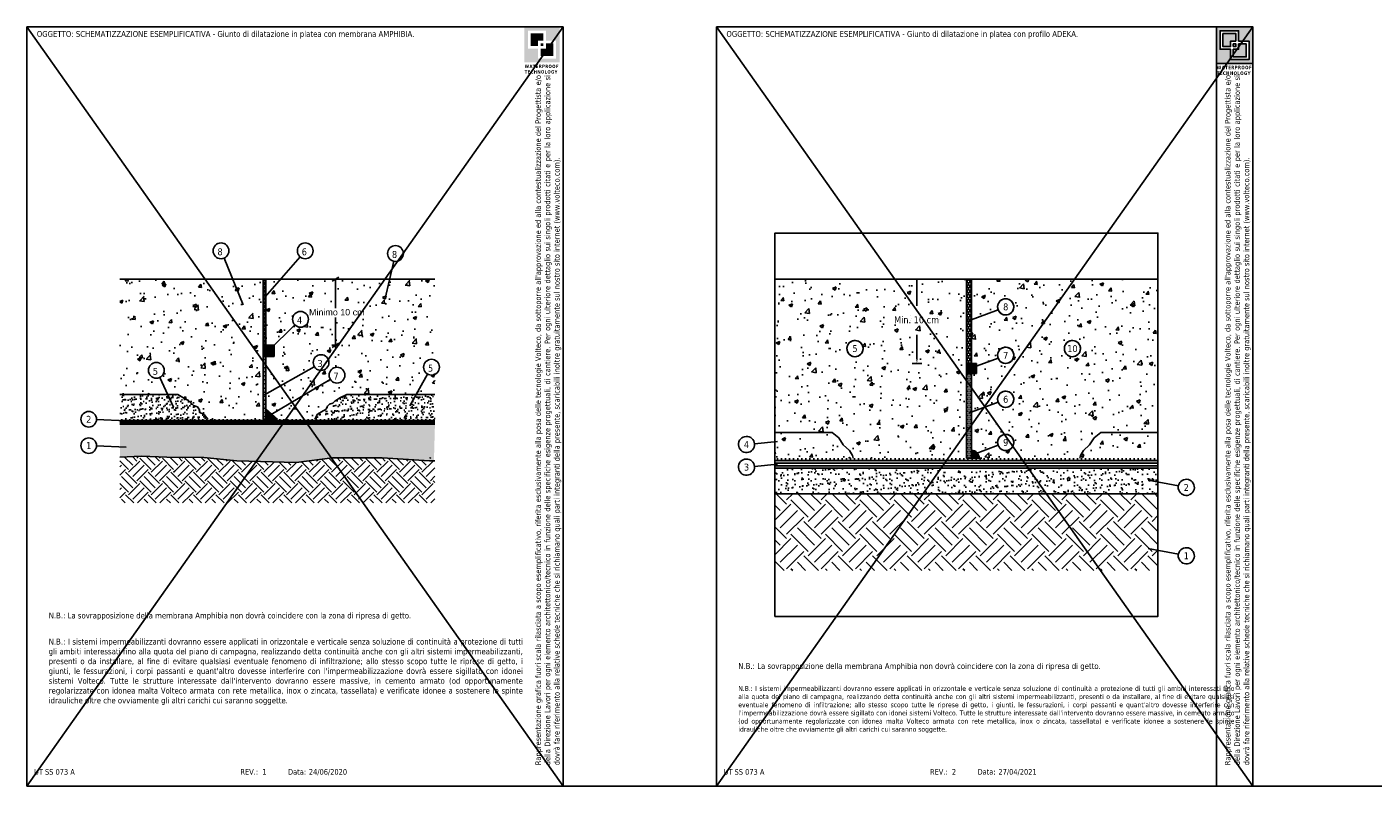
# Model space of a CAD drawing. Header units: millimetres. Extents: x 2746 to 2875, y 1673 to 1707.
# Tile 1 of 3: x 2746 to 2799, y 1673 to 1702. Entities that reach past the tile are written whole.
import ezdxf
from ezdxf.enums import TextEntityAlignment as Align

# ---------------------------------------------------------------- set-up
doc = ezdxf.new("R2010")
doc.units = ezdxf.units.MM
doc.linetypes.add('CONTINUA', pattern=[0])
doc.layers.add('0.4', color=7, linetype='CONTINUA', lineweight=30)
for name, color, linetype in [('109', 7, 'CONTINUA'), ('148', 7, 'CONTINUA'), ('RISULTATO_HIDDEN_____3D_-_2D', 7, 'CONTINUA')]:
    doc.layers.add(name, color=color, linetype=linetype)
doc.layers.add('contorno', color=6, linetype='Continuous', plot=False)
doc.layers.add('nascosto', color=7, linetype='Continuous', lineweight=25, plot=False)
doc.styles.get("Standard").update_dxf_attribs({"font": 'arial.ttf'})
doc.styles.add('tahoma', font='tahoma.ttf', dxfattribs={"height": 0.3})
pattern_1 = [(82.5, (-57139.16065, 10168.48406), (-0.2110519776, 0.1976890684), [0, -0.228, 0, -0.255, 0, -0.24375]), (52.5, (-57139.16065, 10168.48406), (-0.1116206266, 0.4870469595), [0, -0.123, 0, -0.2055, 0, -0.07875]), (12.5, (-57139.29111, 10168.3536), (0.3297043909, 0.3309048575), [0, -0.075, 0, -0.27, 0, -0.3525]), (2.5, (-57139.2911, 10168.3536), (0.2257563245, 0.4119394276), [0, -0.0375, 0, -0.177, 0, -0.2025])]

msp = doc.modelspace()

# ---------------------------------------------------------------- hatches: boundary and pattern name
h = msp.add_hatch(color=252)
h.dxf.hatch_style = 1
h.paths.add_polyline_path([(2766.659, 1702.274), (2765.271, 1702.274), (2765.271, 1700.886), (2766.659, 1700.886)])
h.paths.add_polyline_path([(2765.415, 1701.425), (2765.415, 1702.128), (2766.118, 1702.128), (2766.118, 1701.735), (2766.514, 1701.735), (2766.514, 1701.032), (2765.812, 1701.032), (2765.812, 1701.425)], flags=16)
h.paths.add_polyline_path([(2765.519, 1701.529), (2765.519, 1702.024), (2766.014, 1702.024), (2766.014, 1701.735), (2765.812, 1701.735), (2765.812, 1701.529)], flags=0)
h.paths.add_polyline_path([(2765.915, 1701.425), (2766.118, 1701.425), (2766.118, 1701.631), (2766.41, 1701.631), (2766.41, 1701.136), (2765.915, 1701.136)], flags=0)
h.paths.add_polyline_path([(2765.915, 1701.529), (2765.915, 1701.631), (2766.014, 1701.631), (2766.014, 1701.529)], flags=0)
h.paths.add_polyline_path([(2766.014, 1702.024), (2765.519, 1702.024), (2765.519, 1701.529), (2765.812, 1701.529), (2765.812, 1701.735), (2766.014, 1701.735)], flags=0)
h.paths.add_polyline_path([(2766.014, 1701.631), (2765.915, 1701.631), (2765.915, 1701.529), (2766.014, 1701.529)], flags=0)
h.paths.add_polyline_path([(2766.41, 1701.631), (2766.118, 1701.631), (2766.118, 1701.425), (2765.915, 1701.425), (2765.915, 1701.136), (2766.41, 1701.136)], flags=0)
h = msp.add_hatch(color=252)
h.dxf.hatch_style = 1
h.paths.add_polyline_path([(2766.014, 1702.024), (2765.519, 1702.024), (2765.519, 1701.529), (2765.812, 1701.529), (2765.812, 1701.735), (2766.014, 1701.735)])
h = msp.add_hatch(color=252)
h.dxf.hatch_style = 1
h.paths.add_polyline_path([(2766.014, 1701.631), (2765.915, 1701.631), (2765.915, 1701.529), (2766.014, 1701.529)])
h = msp.add_hatch(color=252)
h.dxf.hatch_style = 1
h.paths.add_polyline_path([(2766.41, 1701.631), (2766.118, 1701.631), (2766.118, 1701.425), (2765.915, 1701.425), (2765.915, 1701.136), (2766.41, 1701.136)])
at = {"linetype": 'CONTINUA'}
h = msp.add_hatch(dxfattribs=at)
h.set_pattern_fill('AR-CONC', color=256, scale=0.2)
h.set_pattern_definition([(50, (-57245.8904, 10167.9027), (1.434520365, -0.12550427), [0.15, -1.65]), (355, (-57245.8904, 10167.9027), (-0.277502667, 1.504384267), [0.12, -1.32]), (100.4514445, (-57245.7708, 10167.8922), (1.157017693, 1.378879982), [0.127480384, -1.402284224]), (46.1842, (-57245.8904, 10168.3027), (2.13448266, -0.33103856), [0.225, -2.475]), (96.6356355, (-57245.7125, 10168.2751), (1.86932389, 1.9482372), [0.191220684, -2.10342752]), (351.184164, (-57245.8904, 10168.3027), (1.86932389, 1.9482372), [0.18, -1.98]), (21, (-57245.6904, 10168.2027), (1.193814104, -0.805237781), [0.15, -1.65]), (326, (-57245.6904, 10168.2027), (0.486630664, 1.45030009), [0.12, -1.32]), (71.4514447, (-57245.5909, 10168.1356), (1.680444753, 0.645062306), [0.12748038, -1.402284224]), (37.5, (-57245.89036, 10167.9027), (0.0243197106, 0.6657877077), [0, -1.304, 0, -1.34, 0, -1.325]), (7.5, (-57245.89036, 10167.9027), (0.526139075, 0.788823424), [0, -0.764, 0, -1.274, 0, -0.505]), (327.5, (-57246.33636, 10167.9027), (1.0676448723, -0.0451097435), [0, -0.5, 0, -1.56, 0, -2.07]), (317.5, (-57246.5364, 10167.9027), (1.166372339, 0.200209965), [0, -0.65, 0, -1.036, 0, -1.47])])
edge = h.paths.add_edge_path()
edge.add_line((2755.047, 1692.405), (2749.44, 1692.405))
edge.add_line((2749.44, 1692.405), (2749.44, 1687.896))
edge.add_line((2749.44, 1687.896), (2751.303, 1687.896))
edge.add_line((2751.303, 1687.896), (2750.996, 1688.558))
edge.add_arc((2750.866, 1688.838), 0.309, 180, 294.8733, ccw=False)
edge.add_arc((2750.866, 1688.838), 0.309, 0, 180, ccw=False)
edge.add_arc((2750.866, 1688.838), 0.309, -65.1267, 0, ccw=False)
edge.add_line((2750.996, 1688.558), (2751.303, 1687.896))
edge.add_line((2751.303, 1687.896), (2751.712, 1687.896))
edge.add_line((2751.712, 1687.896), (2751.967, 1687.741))
edge.add_line((2751.967, 1687.741), (2752.128, 1687.665))
edge.add_line((2752.128, 1687.665), (2752.326, 1687.458))
edge.add_line((2752.326, 1687.458), (2752.475, 1687.412))
edge.add_line((2752.475, 1687.412), (2752.55, 1687.291))
edge.add_line((2752.55, 1687.291), (2752.568, 1687.189))
edge.add_line((2752.568, 1687.189), (2752.735, 1687.105))
edge.add_line((2752.735, 1687.105), (2752.875, 1686.928))
edge.add_line((2752.875, 1686.928), (2755.047, 1686.928))
edge.add_line((2755.047, 1686.928), (2755.047, 1692.405))
h.paths.add_polyline_path([(2755.729, 1692.405), (2755.154, 1692.405), (2755.154, 1691.87)], flags=17)
edge = h.paths.add_edge_path()
edge.add_line((2755.729, 1692.405), (2755.154, 1691.87))
edge.add_line((2755.154, 1691.87), (2755.154, 1689.818))
edge.add_line((2755.154, 1689.818), (2755.478, 1689.818))
edge.add_line((2755.478, 1689.818), (2756.289, 1690.618))
edge.add_arc((2756.509, 1690.835), 0.309, 180, 224.5848, ccw=False)
edge.add_arc((2756.509, 1690.835), 0.309, 0, 180, ccw=False)
edge.add_arc((2756.509, 1690.835), 0.309, 224.5848, 360, ccw=False)
edge.add_line((2756.289, 1690.618), (2755.478, 1689.818))
edge.add_line((2755.478, 1689.818), (2755.478, 1689.386))
edge.add_line((2755.478, 1689.386), (2755.154, 1689.386))
edge.add_line((2755.154, 1689.386), (2755.154, 1687.916))
edge.add_line((2755.154, 1687.916), (2757.051, 1688.982))
edge.add_arc((2757.315, 1689.143), 0.309, 180, 211.3791, ccw=False)
edge.add_arc((2757.315, 1689.143), 0.309, 0, 180, ccw=False)
edge.add_arc((2757.315, 1689.143), 0.309, -148.6209, 0, ccw=False)
edge.add_line((2757.051, 1688.982), (2755.154, 1687.916))
edge.add_line((2755.154, 1687.916), (2755.154, 1687.336))
edge.add_line((2755.154, 1687.336), (2755.391, 1687.124))
edge.add_line((2755.391, 1687.124), (2757.677, 1688.483))
edge.add_arc((2757.937, 1688.649), 0.309, 180, 212.5283, ccw=False)
edge.add_arc((2757.937, 1688.649), 0.309, 0, 180, ccw=False)
edge.add_arc((2757.937, 1688.649), 0.309, -147.4717, 0, ccw=False)
edge.add_line((2757.677, 1688.483), (2755.391, 1687.124))
edge.add_line((2755.391, 1687.124), (2755.611, 1686.928))
edge.add_line((2755.611, 1686.928), (2757.075, 1686.928))
edge.add_line((2757.075, 1686.928), (2757.171, 1687.126))
edge.add_line((2757.171, 1687.126), (2757.4, 1687.257))
edge.add_line((2757.4, 1687.257), (2757.498, 1687.306))
edge.add_line((2757.498, 1687.306), (2757.564, 1687.437))
edge.add_line((2757.564, 1687.437), (2757.646, 1687.519))
edge.add_line((2757.646, 1687.519), (2757.777, 1687.552))
edge.add_line((2757.777, 1687.552), (2757.859, 1687.634))
edge.add_line((2757.859, 1687.634), (2758.055, 1687.765))
edge.add_line((2758.055, 1687.765), (2758.328, 1687.896))
edge.add_line((2758.328, 1687.896), (2761.042, 1687.896))
edge.add_line((2761.042, 1687.896), (2761.487, 1688.692))
edge.add_arc((2761.638, 1688.961), 0.309, 180, 240.7683, ccw=False)
edge.add_arc((2761.638, 1688.961), 0.309, 63.9083, 180, ccw=False)
edge.add_line((2761.774, 1689.239), (2761.774, 1692.405))
edge.add_line((2761.774, 1692.405), (2755.729, 1692.405))
h.paths.add_polyline_path([(2757.877, 1689.818), (2758.009, 1689.901), (2757.877, 1689.818), (2757.877, 1689.818), (2757.877, 1689.818)], flags=16)
edge = h.paths.add_edge_path(flags=17)
edge.add_arc((2761.638, 1688.961), 0.309, 240.7683, 296.0917, ccw=False)
edge.add_line((2761.487, 1688.692), (2761.042, 1687.896))
edge.add_line((2761.042, 1687.896), (2761.774, 1687.896))
edge.add_line((2761.774, 1687.896), (2761.774, 1688.684))
h.paths.add_polyline_path([(2756.78, 1690.852), (2759.079, 1690.852), (2759.079, 1691.367), (2756.78, 1691.367)], flags=17)
h = msp.add_hatch(dxfattribs=at)
h.set_pattern_fill('HONEY', color=256, scale=0.4, angle=90, style=0)
h.set_pattern_definition([(90, (-57139.160652, 10168.484056), (-0.04330127, 0.075), [0.05, -0.1]), (210, (-57139.160652, 10168.484056), (-0.043301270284, -0.074999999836), [0.05, -0.1]), (150, (-57139.160652, 10168.484056), (-0.086602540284, 1.64e-10), [-0.1, 0.05])])
h.paths.add_polyline_path([(2755.154, 1689.818), (2755.154, 1692.405), (2755.047, 1692.405), (2755.047, 1692.12), (2755.047, 1689.818)])
h = msp.add_hatch()
h.set_pattern_fill('AR-CONC', color=256, scale=0.008)
h.set_pattern_definition([(50, (-1513.525, -882.133), (1.45747735, -0.12751268), [0.1524, -1.6764]), (355, (-1513.525, -882.133), (-0.28194737, 1.52845476), [0.12192, -1.34112467]), (100.451445, (-1513.4036, -882.1437), (1.17552998, 1.400942), [0.12952007, -1.42472196]), (46.1842, (-1513.525, -881.7266), (2.1686323, -0.3363386), [0.2286, -2.5146]), (96.63556, (-1513.3443, -881.7547), (1.8992331, 1.979409), [0.1942802, -2.1370849]), (351.18415, (-1513.525, -881.7266), (1.8992331, 1.979409), [0.1828797, -2.0116779]), (21, (-1513.3218, -881.8282), (1.21291513, -0.81812159), [0.1524, -1.6764]), (326, (-1513.3218, -881.8282), (0.49441623, 1.47350373), [0.12192, -1.34112]), (71.451445, (-1513.2207, -881.8964), (1.70733135, 0.65538215), [0.12952007, -1.4247195]), (37.5, (-1513.525, -882.13303), (0.024708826, 0.67644031), [0, -1.324864, 0, -1.36144, 0, -1.3462]), (7.5, (-1513.525, -882.133), (0.5345573, 0.8014446), [0, -0.776224, 0, -1.294384, 0, -0.51308]), (327.5, (-1513.97815, -882.13303), (1.08472476, -0.04582995), [0, -0.508, 0, -1.58496, 0, -2.10312]), (317.5, (-1514.18135, -882.133), (1.18503345, 0.20341193), [0, -0.6604, 0, -1.052576, 0, -1.49352])])
h.paths.add_polyline_path([(2782.583, 1692.409), (2775.083, 1692.409), (2775.083, 1686.409), (2777.324, 1686.409), (2777.583, 1686.2), (2777.758, 1685.92), (2778.002, 1685.699), (2778.12, 1685.504), (2778.147, 1685.409), (2782.583, 1685.409)])
h.paths.add_polyline_path([(2777.905, 1689.689, -1.927188), (2778.327, 1689.392, -0.518891)], flags=16)
h.paths.add_polyline_path([(2790.083, 1692.409), (2782.783, 1692.409), (2782.783, 1690.825), (2783.825, 1691.211, -0.088973), (2783.805, 1691.321, -1.927188), (2784.228, 1691.024, -0.410946), (2783.825, 1691.211), (2782.783, 1690.825), (2782.783, 1689.109), (2782.983, 1689.109), (2782.983, 1689.006), (2783.825, 1689.318, -0.088973), (2783.805, 1689.427, -1.927188), (2784.228, 1689.13, -0.410946), (2783.825, 1689.318), (2782.983, 1689.006), (2782.983, 1688.709), (2782.783, 1688.709), (2782.783, 1687.211), (2783.825, 1687.597, -0.088973), (2783.805, 1687.707, -1.927188), (2784.228, 1687.409, -0.410946), (2783.825, 1687.597), (2782.783, 1687.211), (2782.783, 1685.709, -0.216943), (2783.009, 1685.606), (2783.825, 1685.908, -0.088973), (2783.805, 1686.018, -1.927188), (2784.228, 1685.721, -0.410946), (2783.825, 1685.908), (2783.009, 1685.606, -0.181005), (2783.083, 1685.409), (2783.183, 1685.409), (2787.018, 1685.409), (2787.045, 1685.504), (2787.164, 1685.699), (2787.408, 1685.92), (2787.583, 1686.2), (2787.841, 1686.409), (2790.083, 1686.409)])
h.paths.add_polyline_path([(2786.417, 1689.689, -1.927188), (2786.839, 1689.392, -0.518891)], flags=16)
h.paths.add_polyline_path([(2790.083, 1686.409), (2787.841, 1686.409), (2787.583, 1686.2), (2787.408, 1685.92), (2787.164, 1685.699), (2787.045, 1685.504), (2787.018, 1685.409), (2790.083, 1685.409)], flags=17)
h.paths.add_polyline_path([(2777.758, 1685.92), (2777.583, 1686.2), (2777.324, 1686.409), (2775.083, 1686.409), (2775.083, 1685.409), (2778.147, 1685.409), (2778.12, 1685.504), (2778.002, 1685.699)], flags=17)
h.paths.add_polyline_path([(2778.049, 1689.479), (2778.392, 1689.479), (2778.392, 1689.9), (2778.049, 1689.9)], flags=8)
h.paths.add_polyline_path([(2779.655, 1690.609), (2781.607, 1690.609), (2781.607, 1691.031), (2779.655, 1691.031)], flags=24)
h.paths.add_polyline_path([(2786.561, 1689.479), (2786.904, 1689.479), (2786.904, 1689.9), (2786.561, 1689.9)], flags=8)
h = msp.add_hatch(dxfattribs=at)
h.set_pattern_fill('HONEY', color=256, scale=0.02, angle=90, style=0)
h.set_pattern_definition([(90, (-1513.525016, -882.133033), (-0.0549926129, 0.09525), [0.0635, -0.127]), (210, (-1513.525016, -882.133033), (-0.05499261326, -0.0952499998), [0.0635, -0.127]), (150, (-1513.525016, -882.133033), (-0.10998522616, 2e-10), [-0.127, 0.0635])])
h.paths.add_polyline_path([(2782.783, 1692.409), (2782.583, 1692.409), (2782.583, 1689.109), (2782.783, 1689.109)])
h = msp.add_hatch(color=8, dxfattribs=at)
h.dxf.hatch_style = 1
h.paths.add_polyline_path([(2755.047, 1689.386), (2755.478, 1689.386), (2755.478, 1689.818), (2755.047, 1689.818)])
h = msp.add_hatch()
h.set_pattern_fill('DOTS', color=256, scale=0.8)
h.paths.add_polyline_path([(2755.287, 1689.386), (2755.047, 1689.386), (2755.047, 1686.928), (2755.287, 1686.928)])
h = msp.add_hatch()
h.set_pattern_fill('DOTS', color=256, scale=0.05)
h.paths.add_polyline_path([(2755.154, 1686.928), (2755.154, 1689.386), (2755.047, 1689.386), (2755.047, 1686.928)])
h = msp.add_hatch(color=4)
h.dxf.hatch_style = 1
h.paths.add_polyline_path([(2755.154, 1686.928), (2755.154, 1689.386), (2755.047, 1689.386), (2755.047, 1686.928)])
h = msp.add_hatch(color=8)
h.dxf.hatch_style = 1
h.paths.add_polyline_path([(2782.983, 1689.109), (2782.583, 1689.109), (2782.583, 1688.709), (2782.983, 1688.709)])
h = msp.add_hatch(color=4)
h.dxf.hatch_style = 1
h.paths.add_polyline_path([(2782.783, 1688.709), (2782.583, 1688.709), (2782.583, 1685.409), (2782.783, 1685.409)])
h = msp.add_hatch()
h.set_pattern_fill('DOTS', color=256, scale=0.05)
h.set_pattern_definition([(0, (-1513.525016, -882.13303), (0.0396875, 0.079375), [0, -0.079375])])
h.paths.add_polyline_path([(2782.783, 1688.709), (2782.583, 1688.709), (2782.583, 1685.409), (2782.783, 1685.409)])
h = msp.add_hatch(dxfattribs=at)
h.set_pattern_fill('AR-SAND', color=256, scale=0.15, angle=45, style=0)
h.set_pattern_definition(pattern_1)
h.paths.add_polyline_path([(2749.44, 1687.896), (2749.44, 1686.928), (2752.875, 1686.928), (2752.735, 1687.105), (2752.568, 1687.189), (2752.55, 1687.291), (2752.475, 1687.412), (2752.326, 1687.458), (2752.128, 1687.665), (2751.967, 1687.741), (2751.712, 1687.896)])
h = msp.add_hatch(dxfattribs=at)
h.set_pattern_fill('AR-SAND', color=256, scale=0.15, angle=45, style=0)
h.set_pattern_definition(pattern_1)
h.paths.add_polyline_path([(2761.774, 1686.928), (2761.774, 1687.896), (2758.328, 1687.896), (2758.055, 1687.765), (2757.859, 1687.634), (2757.777, 1687.552), (2757.646, 1687.519), (2757.564, 1687.437), (2757.498, 1687.306), (2757.4, 1687.257), (2757.171, 1687.126), (2757.075, 1686.928)])
at = {"linetype": 'CONTINUA', "true_color": 0xf8991e}
h = msp.add_hatch(color=30, dxfattribs=at)
h.dxf.hatch_style = 1
h.paths.add_polyline_path([(2755.154, 1687.336), (2755.154, 1686.928), (2755.611, 1686.928)])
h = msp.add_hatch()
h.set_pattern_fill('LINE', color=256, scale=0.05, angle=90)
h.set_pattern_definition([(90, (24.56625, 0.49789), (-0.15875, 1e-17), [])])
h.paths.add_polyline_path([(2761.774, 1686.928), (2755.047, 1686.928), (2749.44, 1686.928), (2749.44, 1686.878), (2761.774, 1686.878)])
h = msp.add_hatch(color=4)
h.dxf.hatch_style = 1
h.paths.add_polyline_path([(2761.774, 1686.878), (2749.44, 1686.878), (2749.44, 1686.828), (2761.774, 1686.828)])
h.paths.add_polyline_path([(2761.774, 1686.778), (2749.44, 1686.778), (2749.44, 1686.728), (2761.774, 1686.728)])
h = msp.add_hatch()
h.set_pattern_fill('AR-SAND', color=256, scale=0.15, style=0)
h.set_pattern_definition([(37.5, (-57139.16065, 10168.48406), (-0.0094490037, 0.28902356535), [0, -0.228, 0, -0.255, 0, -0.24375]), (7.5, (-57139.16065, 10168.48406), (0.2654665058, 0.4233219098), [0, -0.123, 0, -0.2055, 0, -0.07875]), (327.5, (-57139.34515, 10168.48406), (0.4671212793, 0.000848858), [0, -0.075, 0, -0.27, 0, -0.3525]), (317.5, (-57139.34515, 10168.48406), (0.4509189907, 0.1316513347), [0, -0.0375, 0, -0.177, 0, -0.2025])])
h.paths.add_polyline_path([(2761.774, 1686.728), (2755.305, 1686.728), (2750.407, 1686.728), (2751.255, 1685.44), (2751.271, 1685.44), (2752.722, 1685.433), (2754.018, 1685.299), (2756.336, 1685.235), (2757.766, 1685.411), (2759.704, 1685.411), (2761.564, 1685.299), (2761.734, 1685.3)])
edge = h.paths.add_edge_path(flags=16)
edge.add_arc((2761.589, 1685.41), 0.00862, 0, 360)
h.paths.add_polyline_path([(2750.407, 1686.728), (2749.44, 1686.728), (2749.44, 1685.448), (2750.284, 1685.482), (2751.255, 1685.44)])
at = {"true_color": 0xf8991e}
h = msp.add_hatch(color=30, dxfattribs=at)
h.dxf.hatch_style = 1
h.paths.add_polyline_path([(2782.783, 1685.709), (2782.783, 1685.409), (2783.083, 1685.409, 0.414214)])
at = {"linetype": 'CONTINUA'}
h = msp.add_hatch(dxfattribs=at)
h.set_pattern_fill('EARTH', color=8, scale=2.5, angle=45, style=0)
h.set_pattern_definition([(45, (-57162.16846, 10168.91415), (6e-17, 0.8838834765), [0.625, -0.625]), (45, (-57162.3342, 10169.0799), (6e-17, 0.8838834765), [0.625, -0.625]), (45, (-57162.4999, 10169.2456), (6e-17, 0.8838834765), [0.625, -0.625]), (135, (-57162.4999, 10169.3561), (-0.8838834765, 1e-16), [0.625, -0.625]), (135, (-57162.3342, 10169.5218), (-0.8838834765, 1e-16), [0.625, -0.625]), (135, (-57162.16846, 10169.68755), (-0.8838834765, 1e-16), [0.625, -0.625])])
h.paths.add_polyline_path([(2751.255, 1685.44), (2750.284, 1685.482), (2749.44, 1685.448), (2749.434, 1683.649), (2752.373, 1683.649)])
h.paths.add_polyline_path([(2756.212, 1685.239), (2754.018, 1685.299), (2752.722, 1685.433), (2751.256, 1685.44), (2752.373, 1683.649), (2756.838, 1683.649)])
h.paths.add_polyline_path([(2758.233, 1685.411), (2757.766, 1685.411), (2756.336, 1685.235), (2756.212, 1685.239), (2756.838, 1683.649), (2759.351, 1683.649)])
h.paths.add_polyline_path([(2761.774, 1685.301), (2761.564, 1685.299), (2759.704, 1685.411), (2758.233, 1685.411), (2759.351, 1683.649), (2761.774, 1683.649)])
h = msp.add_hatch()
h.set_pattern_fill('LINE', color=256, scale=0.05, angle=90)
h.set_pattern_definition([(90, (-1455.50465, -880.99147), (-0.15875, 1e-17), [])])
h.paths.add_polyline_path([(2790.083, 1685.409), (2775.083, 1685.409), (2775.083, 1685.309), (2790.083, 1685.309)])
h = msp.add_hatch(color=4)
h.dxf.hatch_style = 1
h.paths.add_polyline_path([(2790.083, 1685.309), (2775.083, 1685.309), (2775.083, 1685.209), (2790.083, 1685.209)])
h.paths.add_polyline_path([(2790.083, 1685.109), (2775.083, 1685.109), (2775.083, 1685.009), (2790.083, 1685.009)])
h = msp.add_hatch()
h.set_pattern_fill('AR-SAND', color=256, scale=0.008)
h.set_pattern_definition([(37.5, (-1455.50465, -880.99147), (-0.01280025, 0.39153059), [0, -0.308864, 0, -0.34544, 0, -0.3302]), (7.5, (-1455.50465, -880.99147), (0.359618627, 0.57346008), [0, -0.166624, 0, -0.278384, 0, -0.10668]), (327.5, (-1455.7546, -880.99147), (0.632793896, 0.001149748), [0, -0.1016, 0, -0.36576, 0, -0.47752]), (317.5, (-1455.7546, -880.99147), (0.61084516, 0.17834346), [0, -0.0508, 0, -0.239776, 0, -0.27432])])
h.paths.add_polyline_path([(2790.083, 1685.009), (2775.083, 1685.009), (2775.083, 1684.009), (2790.083, 1684.009)])
h = msp.add_hatch(dxfattribs=at)
h.set_pattern_fill('EARTH', color=8, scale=0.15, angle=45, style=0)
h.set_pattern_definition([(45, (-1455.5047, -880.9915), (0, 1.34703842), [0.9525, -0.9525]), (45, (-1455.7572, -880.7389), (0, 1.34703842), [0.9525, -0.9525]), (45, (-1456.0098, -880.4863), (0, 1.34703842), [0.9525, -0.9525]), (135, (-1456.0098, -880.31795), (-1.34703842, 0), [0.9525, -0.9525]), (135, (-1455.7572, -880.0654), (-1.34703842, 0), [0.9525, -0.9525]), (135, (-1455.5047, -879.8128), (-1.34703842, 0), [0.9525, -0.9525])])
h.paths.add_polyline_path([(2790.083, 1684.009), (2775.083, 1684.009), (2775.083, 1681.009), (2790.083, 1681.009)])
at = {"layer": '0.4'}
h = msp.add_hatch(color=252, dxfattribs=at)
h.dxf.hatch_style = 1
h.paths.add_polyline_path([(2793.798, 1702.274), (2792.368, 1702.274), (2792.368, 1700.844), (2793.798, 1700.844)])
h.paths.add_polyline_path([(2792.517, 1702.123), (2793.241, 1702.123), (2793.241, 1701.718), (2793.649, 1701.718), (2793.649, 1700.995), (2792.925, 1700.995), (2792.925, 1701.4), (2792.517, 1701.4)], flags=16)
h.paths.add_polyline_path([(2792.624, 1702.016), (2793.134, 1702.016), (2793.134, 1701.718), (2792.925, 1701.718), (2792.925, 1701.507), (2792.624, 1701.507)], flags=0)
h.paths.add_polyline_path([(2793.032, 1701.611), (2793.134, 1701.611), (2793.134, 1701.507), (2793.032, 1701.507)], flags=0)
h.paths.add_polyline_path([(2793.032, 1701.4), (2793.241, 1701.4), (2793.241, 1701.611), (2793.542, 1701.611), (2793.542, 1701.102), (2793.032, 1701.102)], flags=0)
h.paths.add_polyline_path([(2793.134, 1702.016), (2792.624, 1702.016), (2792.624, 1701.507), (2792.925, 1701.507), (2792.925, 1701.718), (2793.134, 1701.718)], flags=0)
h.paths.add_polyline_path([(2793.134, 1701.611), (2793.032, 1701.611), (2793.032, 1701.507), (2793.134, 1701.507)], flags=0)
h.paths.add_polyline_path([(2793.542, 1701.611), (2793.241, 1701.611), (2793.241, 1701.4), (2793.032, 1701.4), (2793.032, 1701.102), (2793.542, 1701.102)], flags=0)
h = msp.add_hatch(color=252, dxfattribs=at)
h.dxf.hatch_style = 1
h.paths.add_polyline_path([(2793.134, 1702.016), (2792.624, 1702.016), (2792.624, 1701.507), (2792.925, 1701.507), (2792.925, 1701.718), (2793.134, 1701.718)])
h.paths.add_polyline_path([(2793.134, 1701.611), (2793.032, 1701.611), (2793.032, 1701.507), (2793.134, 1701.507)], flags=17)
h.paths.add_polyline_path([(2793.542, 1701.611), (2793.241, 1701.611), (2793.241, 1701.4), (2793.032, 1701.4), (2793.032, 1701.102), (2793.542, 1701.102)])

# ---------------------------------------------------------------- linework, layer by layer
at = {"linetype": 'CONTINUA'}
for p, q in [((2758.009, 1692.489), (2757.877, 1692.405)), ((2756.054, 1692.405), (2758.371, 1692.405)), ((2757.877, 1692.405), (2757.745, 1692.322)), ((2757.877, 1692.405), (2757.877, 1691.269)), ((2781.284, 1692.409), (2780.465, 1692.409)), ((2780.645, 1691.358), (2780.645, 1692.409)), ((2757.877, 1689.712), (2757.877, 1690.9)), ((2755.047, 1689.818), (2755.047, 1689.386)), ((2757.732, 1689.818), (2758.022, 1689.818)), ((2757.877, 1689.818), (2757.745, 1689.735)), ((2758.009, 1689.901), (2757.877, 1689.818)), ((2780.645, 1689.289), (2780.645, 1690.232)), ((2780.841, 1689.109), (2780.465, 1689.109)), ((2750.996, 1688.558), (2751.535, 1687.395)), ((2757.677, 1688.483), (2755.302, 1687.071)), ((2761.487, 1688.692), (2760.792, 1687.45)), ((2751.712, 1687.896), (2749.44, 1687.896)), ((2757.859, 1687.634), (2758.055, 1687.765)), ((2758.055, 1687.765), (2758.328, 1687.896)), ((2761.774, 1687.896), (2758.328, 1687.896)), ((2755.154, 1687.336), (2755.611, 1686.928)), ((2757.171, 1687.126), (2757.4, 1687.257)), ((2757.4, 1687.257), (2757.498, 1687.306)), ((2757.498, 1687.306), (2757.564, 1687.437)), ((2757.564, 1687.437), (2757.646, 1687.519)), ((2757.646, 1687.519), (2757.777, 1687.552)), ((2757.777, 1687.552), (2757.859, 1687.634)), ((2757.075, 1686.928), (2757.171, 1687.126))]:
    msp.add_line(p, q, dxfattribs=at)
for p, q in [((2755.154, 1689.818), (2755.154, 1692.405)), ((2775.083, 1692.409), (2790.083, 1692.409)), ((2782.583, 1692.409), (2782.583, 1685.409)), ((2782.783, 1692.409), (2782.783, 1689.109)), ((2783.825, 1691.211), (2782.664, 1690.781)), ((2783.825, 1689.318), (2782.86, 1688.96)), ((2782.983, 1689.109), (2782.583, 1689.109)), ((2782.983, 1688.709), (2782.983, 1689.109)), ((2782.583, 1688.709), (2782.983, 1688.709)), ((2782.783, 1688.709), (2782.783, 1685.409)), ((2783.825, 1687.597), (2782.664, 1687.167)), ((2748.523, 1686.913), (2749.687, 1686.861)), ((2777.324, 1686.409), (2775.083, 1686.409)), ((2777.583, 1686.2), (2777.324, 1686.409)), ((2777.758, 1685.92), (2777.583, 1686.2)), ((2787.408, 1685.92), (2787.583, 1686.2)), ((2787.583, 1686.2), (2787.841, 1686.409)), ((2787.841, 1686.409), (2790.083, 1686.409)), ((2748.523, 1685.88), (2749.687, 1685.828)), ((2774.287, 1685.968), (2775.192, 1686.054)), ((2778.002, 1685.699), (2777.758, 1685.92)), ((2778.12, 1685.504), (2778.002, 1685.699)), ((2783.825, 1685.908), (2782.86, 1685.551)), ((2787.045, 1685.504), (2787.164, 1685.699)), ((2787.164, 1685.699), (2787.408, 1685.92)), ((2774.287, 1685.083), (2775.192, 1685.169)), ((2775.083, 1685.309), (2790.083, 1685.309)), ((2775.083, 1685.209), (2790.083, 1685.209)), ((2775.083, 1685.109), (2790.083, 1685.109)), ((2778.147, 1685.409), (2778.12, 1685.504)), ((2783.183, 1685.409), (2782.583, 1685.409)), ((2787.018, 1685.409), (2787.045, 1685.504)), ((2775.083, 1685.009), (2790.083, 1685.009)), ((2790.882, 1684.32), (2789.7, 1684.548)), ((2775.083, 1684.009), (2790.083, 1684.009)), ((2790.882, 1681.643), (2789.7, 1681.871))]:
    msp.add_line(p, q)
at = {"color": 4}
for p, q in [((2755.047, 1689.386), (2755.262, 1689.386)), ((2766.798, 1672.574), (2772.798, 1672.574)), ((2793.798, 1672.574), (2799.798, 1672.574))]:
    msp.add_line(p, q, dxfattribs=at)
at = {"linetype": 'CONTINUA'}
msp.add_lwpolyline([(2752.875, 1686.928), (2752.735, 1687.105), (2752.568, 1687.189), (2752.55, 1687.291), (2752.475, 1687.412), (2752.326, 1687.458), (2752.128, 1687.665), (2751.967, 1687.741), (2751.712, 1687.896)], dxfattribs=at)
for centre in [(2753.397, 1693.514), (2756.695, 1693.513), (2760.227, 1693.41), (2756.509, 1690.835), (2756.509, 1690.835), (2757.315, 1689.143), (2757.315, 1689.143), (2761.638, 1688.961), (2761.638, 1688.961), (2750.866, 1688.838), (2750.866, 1688.838), (2757.937, 1688.649), (2757.937, 1688.649)]:
    msp.add_circle(centre, 0.309, dxfattribs=at)
for centre in [(2784.121, 1691.321), (2778.221, 1689.689), (2786.733, 1689.689), (2784.121, 1689.427), (2784.121, 1687.707), (2784.121, 1686.018)]:
    msp.add_circle(centre, 0.316)
msp.add_arc((2782.783, 1685.409), 0.3, 0, 90)
for points in [[(2757.877, 1692.405), (2757.877, 1692.405), (2757.877, 1692.405)], [(2780.615, 1692.229), (2780.675, 1692.229), (2780.645, 1692.409)], [(2757.877, 1689.818), (2757.877, 1689.818), (2757.877, 1689.818)], [(2780.615, 1689.289), (2780.675, 1689.289), (2780.645, 1689.109)]]:
    msp.add_solid(points, dxfattribs=at)
at = {"layer": '109', "color": 7, "linetype": 'CONTINUA'}
for centre in [(2748.219, 1686.926), (2748.219, 1685.893)]:
    msp.add_circle(centre, 0.304, dxfattribs=at)
at = {"layer": '148', "color": 7}
for p, q in [((2753.515, 1693.228), (2754.27, 1691.4)), ((2756.492, 1693.28), (2755.129, 1691.717)), ((2760.159, 1693.108), (2759.83, 1691.655)), ((2755.047, 1692.405), (2749.44, 1692.405)), ((2755.047, 1686.928), (2755.047, 1692.405)), ((2755.047, 1692.405), (2755.219, 1692.405)), ((2755.047, 1692.405), (2755.047, 1692.12)), ((2761.774, 1692.405), (2755.219, 1692.405)), ((2756.289, 1690.618), (2755.275, 1689.618)), ((2755.047, 1689.386), (2755.047, 1689.818)), ((2755.047, 1689.818), (2755.047, 1689.386)), ((2755.047, 1689.818), (2755.478, 1689.818)), ((2755.478, 1689.818), (2755.047, 1689.818)), ((2755.478, 1689.818), (2755.478, 1689.386)), ((2755.478, 1689.386), (2755.478, 1689.818)), ((2755.478, 1689.386), (2755.047, 1689.386)), ((2755.047, 1689.386), (2755.478, 1689.386)), ((2755.154, 1686.928), (2755.154, 1689.386)), ((2757.051, 1688.982), (2755.098, 1687.884)), ((2761.774, 1686.878), (2749.44, 1686.878)), ((2761.774, 1686.828), (2749.44, 1686.828)), ((2761.774, 1686.778), (2749.44, 1686.778)), ((2749.44, 1686.728), (2761.774, 1686.728)), ((2755.611, 1686.928), (2755.047, 1686.928)), ((2749.44, 1685.448), (2750.284, 1685.482)), ((2750.284, 1685.482), (2751.271, 1685.44)), ((2751.271, 1685.44), (2752.722, 1685.433)), ((2752.722, 1685.433), (2754.018, 1685.299)), ((2754.018, 1685.299), (2756.336, 1685.235)), ((2756.336, 1685.235), (2757.766, 1685.411)), ((2757.766, 1685.411), (2759.704, 1685.411)), ((2759.704, 1685.411), (2761.564, 1685.299)), ((2761.564, 1685.299), (2761.774, 1685.301))]:
    msp.add_line(p, q, dxfattribs=at)
msp.add_circle((2761.589, 1685.41), 0.00863, dxfattribs=at)
at = {"layer": 'contorno', "color": 3}
msp.add_line((2792.368, 1700.844), (2792.368, 1672.574), dxfattribs=at)
for points in [[(2792.368, 1702.274), (2793.798, 1702.274), (2793.798, 1700.844), (2792.368, 1700.844)], [(2775.083, 1679.209), (2790.083, 1679.209), (2790.083, 1694.209), (2775.083, 1694.209)], [(2775.083, 1679.209), (2790.083, 1679.209), (2790.083, 1694.209), (2775.083, 1694.209)]]:
    msp.add_lwpolyline(points, close=True, dxfattribs=at)
at = {"layer": 'contorno', "color": 3, "linetype": 'CONTINUA'}
for points in [[(2793.241, 1701.718), (2793.649, 1701.718), (2793.649, 1700.995), (2792.925, 1700.995), (2792.925, 1701.4), (2792.517, 1701.4), (2792.517, 1702.123), (2793.241, 1702.123)], [(2793.134, 1701.718), (2793.134, 1702.016), (2792.624, 1702.016), (2792.624, 1701.507), (2792.925, 1701.507), (2792.925, 1701.718)], [(2793.032, 1701.507), (2793.032, 1701.611), (2793.134, 1701.611), (2793.134, 1701.507)], [(2793.032, 1701.4), (2793.241, 1701.4), (2793.241, 1701.611), (2793.542, 1701.611), (2793.542, 1701.102), (2793.032, 1701.102)]]:
    msp.add_lwpolyline(points, close=True, dxfattribs=at)
at = {"layer": 'nascosto', "color": 1, "linetype": 'CONTINUA'}
for p, q in [((2745.798, 1702.274), (2745.798, 1672.574)), ((2766.798, 1702.274), (2745.798, 1702.274)), ((2766.798, 1672.574), (2745.798, 1702.274)), ((2745.798, 1672.574), (2766.798, 1702.274)), ((2760.798, 1702.274), (2766.798, 1702.274)), ((2766.798, 1672.574), (2766.798, 1702.274)), ((2772.798, 1702.274), (2772.798, 1672.574)), ((2793.798, 1702.274), (2772.798, 1702.274)), ((2793.798, 1672.574), (2772.798, 1702.274)), ((2772.798, 1672.574), (2793.798, 1702.274)), ((2793.798, 1672.574), (2793.798, 1702.274)), ((2745.798, 1672.574), (2766.798, 1672.574)), ((2772.798, 1672.574), (2793.798, 1672.574))]:
    msp.add_line(p, q, dxfattribs=at)
at = {"layer": 'RISULTATO_HIDDEN_____3D_-_2D', "color": 7, "linetype": 'CONTINUA'}
for centre, start, end in [((2784.121, 1691.321), 289.6975, 289.0694), ((2778.221, 1689.689), 289.6975, 289.0694), ((2786.733, 1689.689), 289.6975, 289.0694), ((2784.121, 1689.427), 289.6975, 289.0694), ((2784.121, 1687.707), 289.6975, 289.0694), ((2773.973, 1685.938), 250.9306, 250.3025), ((2784.121, 1686.018), 289.6975, 289.0694), ((2773.973, 1685.053), 250.9306, 250.3025), ((2791.193, 1684.26), 289.6975, 289.0694), ((2791.193, 1681.583), 289.6975, 289.0694)]:
    msp.add_arc(centre, 0.316, start, end, dxfattribs=at)

# ---------------------------------------------------------------- texts
at = {"style": 'tahoma'}
for s, p in [('UT SS 073 A', (2746.075, 1673.239)), ('REV.:', (2754.156, 1673.239)), (' 1', (2754.932, 1673.239)), ('Data:', (2756.019, 1673.239)), ('24/06/2020', (2756.837, 1673.239)), ('UT SS 073 A', (2773.075, 1673.239)), ('REV.:', (2781.156, 1673.239)), (' 2', (2781.932, 1673.239)), ('Data:', (2783.019, 1673.239)), ('27/04/2021', (2783.837, 1673.239))]:
    msp.add_text(s, height=0.22, rotation=0.0017, dxfattribs=at).set_placement(p, align=Align.TOP_LEFT)
at = {"char_height": 0.23, "attachment_point": 1, "style": 'tahoma'}
for s, insert in [('\\pxa0.83333,sm1.15;OGGETTO: SCHEMATIZZAZIONE ESEMPLIFICATIVA - Giunto di dilatazione in platea con membrana AMPHIBIA.', (2746.185, 1702.116)), ('\\pxa0.83333,sm1.15;OGGETTO: SCHEMATIZZAZIONE ESEMPLIFICATIVA - Giunto di dilatazione in platea con profilo ADEKA.', (2773.185, 1702.116))]:
    msp.add_mtext_dynamic_manual_height_columns(s, width=19.87543, gutter_width=0, heights=[2.721], dxfattribs=dict(at, insert=insert))
at = {"color": 252, "attachment_point": 1, "style": 'tahoma'}
for insert, char_height in [((2765.288, 1700.799), 0.13017), ((2792.386, 1700.755), 0.13409)]:
    msp.add_mtext_dynamic_manual_height_columns('{\\fTahoma|b1|i0|c0|p34;\\T1.1;WATERPROOF TECHNOLOGY}', width=1.63687, gutter_width=12.5, heights=[0], dxfattribs=dict(at, insert=insert, char_height=char_height))
at = {"char_height": 0.22, "attachment_point": 1, "rotation": 90, "style": 'tahoma'}
for insert in [(2765.702, 1673.389), (2792.702, 1673.389)]:
    msp.add_mtext_dynamic_manual_height_columns("\\pxqj;Rappresentazione grafica fuori scala rilasciata a scopo esemplificativo, riferita esclusivamente alla posa delle tecnologie Volteco, da sottoporre all'approvazione ed alla contestualizzazione del Progettista e/o della Direzione Lavori per ogni elemento architettonico/tecnico in funzione delle specifiche esigenze progettuali, di cantiere. Per ogni ulteriore dettaglio sui singoli prodotti citati e per la loro applicazione si dovrà fare riferimento alla relative schede tecniche che si richiamano quali parti integranti della presente, scaricabili inoltre gratuitamente sul nostro sito internet (www.volteco.com).", width=26.9233, gutter_width=0, heights=[3.545], dxfattribs=dict(at, insert=insert))
at = {"linetype": 'CONTINUA', "insert": (2757.931, 1691.111), "char_height": 0.25, "attachment_point": 5}
msp.add_mtext('Minimo 10 cm', dxfattribs=at)
at = {"char_height": 0.23, "width": 18.51096, "attachment_point": 1, "style": 'tahoma'}
for s, insert in [('\\pxqj;N.B.: La sovrapposizione della membrana Amphibia non dovrà coincidere con la zona di ripresa di getto.', (2746.65, 1679.362)), ("\\pxqj;N.B.: I sistemi impermeabilizzanti dovranno essere applicati in orizzontale e verticale senza soluzione di continuità a protezione di tutti gli ambiti interessati fino alla quota del piano di campagna, realizzando detta continuità anche con gli altri sistemi impermeabilizzanti, presenti o da installare, al fine di evitare qualsiasi eventuale fenomeno di infiltrazione; allo stesso scopo tutte le riprese di getto, i giunti, le fessurazioni, i corpi passanti e quant'altro dovesse interferire con l'impermeabilizzazione dovrà essere sigillato con idonei sistemi Volteco. Tutte le strutture interessate dall'intervento dovranno essere massive, in cemento armato (od opportunamente regolarizzate con idonea malta Volteco armata con rete metallica, inox o zincata, tassellata) e verificate idonee a sostenere le spinte idrauliche oltre che ovviamente gli altri carichi cui saranno soggette.", (2746.65, 1678.341)), ("\\pxqj;{\\H0.83333x;N.B.: I sistemi impermeabilizzanti dovranno essere applicati in orizzontale e verticale senza soluzione di continuità a protezione di tutti gli ambiti interessati fino alla quota del piano di campagna, realizzando detta continuità anche con gli altri sistemi impermeabilizzanti, presenti o da installare, al fine di evitare qualsiasi eventuale fenomeno di infiltrazione; allo stesso scopo tutte le riprese di getto, i giunti, le fessurazioni, i corpi passanti e quant'altro dovesse interferire con l'impermeabilizzazione dovrà essere sigillato con idonei sistemi Volteco. Tutte le strutture interessate dall'intervento dovranno essere massive, in cemento armato (od opportunamente regolarizzate con idonea malta Volteco armata con rete metallica, inox o zincata, tassellata) e verificate idonee a sostenere le spinte idrauliche oltre che ovviamente gli altri carichi cui saranno soggette.}", (2773.65, 1676.489))]:
    msp.add_mtext(s, dxfattribs=dict(at, insert=insert))
at = {"color": 1, "insert": (2773.65, 1677.385), "char_height": 0.23, "width": 18.51096, "attachment_point": 1, "style": 'tahoma'}
msp.add_mtext('\\pxqj;{\\C256;N.B.: La sovrapposizione della membrana Amphibia non dovrà coincidere con la zona di ripresa di getto.}', dxfattribs=at)
at = {"layer": '109', "color": 7, "style": 'tahoma'}
for s, p in [('2', (2748.219, 1686.926)), ('1', (2748.219, 1685.894))]:
    msp.add_text(s, height=0.27, dxfattribs=at).set_placement(p, align=Align.MIDDLE)
at = {"layer": '148', "color": 7, "style": 'tahoma'}
for s, p in [('8', (2753.259, 1693.343)), ('6', (2756.557, 1693.341)), ('8', (2760.09, 1693.238)), ('4', (2756.372, 1690.663)), ('5', (2750.729, 1688.667)), ('3', (2757.177, 1688.972)), ('7', (2757.799, 1688.478)), ('5', (2761.501, 1688.79))]:
    msp.add_text(s, height=0.27, dxfattribs=at).set_placement(p)
at = {"layer": 'RISULTATO_HIDDEN_____3D_-_2D', "color": 7, "style": 'tahoma'}
for s, p in [('8', (2784.121, 1691.321)), ('Min. 10 cm', (2780.631, 1690.82)), ('5', (2778.221, 1689.69)), ('10', (2786.733, 1689.69)), ('7', (2784.121, 1689.428)), ('6', (2784.121, 1687.707)), ('4', (2773.973, 1685.938)), ('9', (2784.121, 1686.018)), ('3', (2773.973, 1685.053)), ('2', (2791.193, 1684.26)), ('1', (2791.193, 1681.584))]:
    msp.add_text(s, height=0.27, dxfattribs=at).set_placement(p, align=Align.MIDDLE)

doc.saveas('drawing.dxf')
